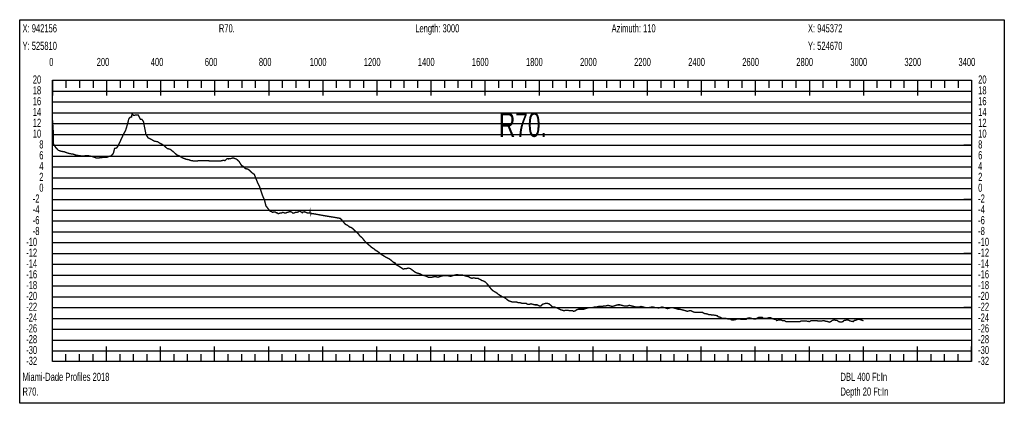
# Model space of a CAD drawing. Header units: inches. Extents: x 471865 to 538526, y 1054316 to 1102451.
# Tile 103 of 114: x 520343 to 523985, y 1094574 to 1095992. Entities that reach past the tile are written whole.
import ezdxf

# ---------------------------------------------------------------- set-up
doc = ezdxf.new("R2010")
doc.units = ezdxf.units.IN
doc.header["$MEASUREMENT"] = 0
for name, color, linetype in [('LABELS', 7, 'Continuous'), ('X_Gr1', 7, 'Continuous'), ('XSECTION', 7, 'Continuous')]:
    doc.layers.add(name, color=color, linetype=linetype)
doc.styles.get("Standard").update_dxf_attribs({"font": 'arial.ttf'})

msp = doc.modelspace()

# ---------------------------------------------------------------- linework, layer by layer
at = {"layer": 'X_Gr1', "color": 6, "linetype": 'Continuous', "lineweight": 18, "true_color": 0xff00ff, "transparency": 33554687, "const_width": 5}
msp.add_lwpolyline([(520464.3, 1095515), (520464.3, 1095515), (520467.4, 1095559.4), (520467.7, 1095533.7), (520475.9, 1095519.8), (520485.3, 1095509.9), (520495.3, 1095506), (520508.2, 1095503.9), (520517.6, 1095500.2), (520529.5, 1095496.8), (520540.2, 1095495.5), (520551.5, 1095491.6), (520562.7, 1095489.6), (520574.8, 1095488.3), (520586.7, 1095489.2), (520598.5, 1095489.2), (520611.7, 1095486.4), (520626.7, 1095481), (520639.3, 1095481.7), (520651.8, 1095483.4), (520664.2, 1095483.4), (520676.4, 1095487.8), (520681.1, 1095488.4), (520689.6, 1095498.7), (520693.9, 1095516.1), (520702.3, 1095518.7), (520708.7, 1095530.1), (520715.7, 1095544.9), (520726.1, 1095567.3), (520735.2, 1095584.6), (520741.7, 1095606.5), (520746.4, 1095625.5), (520751.7, 1095631.8), (520756.6, 1095632.7), (520758.4, 1095644.4), (520763.5, 1095638.8), (520774.4, 1095639.8), (520781.6, 1095640.1), (520789.1, 1095624.2), (520794.6, 1095624.1), (520800.5, 1095616.2), (520804.6, 1095595.4), (520809, 1095573.4), (520809.4, 1095569.5), (520817.8, 1095555.5), (520831, 1095549), (520840.5, 1095543.5), (520853.3, 1095541), (520859.7, 1095536.6), (520870.3, 1095531.3), (520877.9, 1095525.9), (520888.6, 1095516.1), (520899.6, 1095513.1), (520912.3, 1095503.2), (520923.2, 1095492.9), (520934.5, 1095488.1), (520946.7, 1095480.9), (520958.2, 1095476.6), (520969.4, 1095474.3), (520976.7, 1095471.5), (520990.7, 1095469.5), (521000.9, 1095470.5), (521014.5, 1095471.2), (521024.5, 1095471.1), (521044.2, 1095470.5), (521051.1, 1095469.7), (521060.8, 1095470.2), (521071.2, 1095470.5), (521079.4, 1095469.6), (521088.5, 1095470.5), (521095.5, 1095472.5), (521102.6, 1095471.5), (521109.5, 1095478.1), (521115.9, 1095477.9), (521123.1, 1095478.7), (521132.3, 1095481.4), (521144.7, 1095476.9), (521153.5, 1095469.3), (521164, 1095452.7), (521170.6, 1095449.5), (521177.5, 1095442), (521187.4, 1095439.5), (521194, 1095434.9), (521200.9, 1095427.3), (521210.5, 1095420.7), (521222.1, 1095391.7), (521230, 1095376.1), (521234.7, 1095361.2), (521241.8, 1095340.8), (521248.5, 1095325.3), (521253.9, 1095303.8), (521268.9, 1095284.5), (521275.2, 1095282.5), (521277.9, 1095280.4), (521283, 1095281.1), (521288.8, 1095280.9), (521292.4, 1095278.2), (521295.1, 1095278.5), (521298.5, 1095275.1), (521302.2, 1095275.9), (521307.4, 1095278.2), (521311.3, 1095277.7), (521316.5, 1095280.2), (521322.2, 1095277.9), (521326.5, 1095277.3), (521331.9, 1095280.2), (521335, 1095280.3), (521342.6, 1095283), (521349.3, 1095280.9), (521353.7, 1095276.6), (521359.2, 1095278.3), (521363.8, 1095280.2), (521372.9, 1095281), (521378, 1095285.4), (521388.4, 1095278.7), (521388.9, 1095280.3), (521395.8, 1095282.1), (521403, 1095279.6), (521406, 1095278.3), (521411.4, 1095278.1), (521411.8, 1095277.5), (521416.4, 1095277.2), (521416.9, 1095280.2), (521418, 1095270.5), (521421.3, 1095276.3), (521426.3, 1095275.4), (521431.2, 1095274.5), (521436.3, 1095273.7), (521441.3, 1095272.8), (521446.4, 1095271.9), (521451.4, 1095271), (521456.5, 1095270.1), (521461.5, 1095269.2), (521466.5, 1095268.3), (521471.4, 1095267.4), (521476.5, 1095266.6), (521481.7, 1095265.7), (521486.9, 1095264.9), (521492.1, 1095264.1), (521497.3, 1095263.2), (521502.5, 1095262.4), (521507.7, 1095261.5), (521512.9, 1095260.7), (521518.1, 1095259.7), (521523.4, 1095258.7), (521528.2, 1095258.2), (521537.6, 1095248.2), (521547.1, 1095236.2), (521555.6, 1095232.2), (521562.8, 1095226.2), (521568.9, 1095224.2), (521574.7, 1095220.2), (521581, 1095214.2), (521587.7, 1095208.2), (521594.5, 1095202.2), (521601.9, 1095192.2), (521609.7, 1095186.2), (521617.3, 1095176.2), (521624.6, 1095168.2), (521631.5, 1095162.2), (521638.4, 1095156.2), (521645.2, 1095150.2), (521651.9, 1095146.2), (521658.8, 1095140.2), (521666.2, 1095136.2), (521673.9, 1095130.2), (521681.3, 1095124.2), (521687.9, 1095120.2), (521694.3, 1095116.2), (521701.6, 1095112.2), (521709.8, 1095108.2), (521717.8, 1095102.2), (521724.5, 1095096.2), (521732.6, 1095092.2), (521736, 1095086.2), (521743.8, 1095082.2), (521753, 1095076.2), (521761.7, 1095070.2), (521768.4, 1095072.2), (521773.9, 1095072.2), (521780.2, 1095074.2), (521787.8, 1095072.2), (521796, 1095066.2), (521804, 1095060.2), (521811.4, 1095056.2), (521818.6, 1095054.2), (521825.4, 1095052.2), (521832, 1095048.2), (521839.1, 1095046.2), (521846.7, 1095044.2), (521854.3, 1095040.2), (521861.3, 1095040.2), (521868.1, 1095040.2), (521875.3, 1095042.2), (521882.8, 1095042.2), (521890, 1095040.2), (521896.2, 1095042.2), (521902.4, 1095044.2), (521910, 1095046.2), (521918.3, 1095046.2), (521926.4, 1095046.2), (521933.3, 1095044.2), (521939.3, 1095044.2), (521945.5, 1095046.2), (521952.5, 1095048.2), (521960.4, 1095050.2), (521967.9, 1095048.2), (521974.6, 1095048.2), (521981.1, 1095048.2), (521988.1, 1095046.2), (521995.8, 1095044.2), (522003.4, 1095042.2), (522010.2, 1095038.2), (522016.4, 1095036.2), (522022.8, 1095038.2), (522030.3, 1095036.2), (522038.3, 1095036.2), (522045.8, 1095032.2), (522052.6, 1095028.2), (522059.1, 1095026.2), (522066, 1095022.2), (522073.5, 1095014.2), (522080.7, 1095004.2), (522087.5, 1094996.2), (522094, 1094990.2), (522100.7, 1094986.2), (522107.6, 1094982.2), (522114.6, 1094976.2), (522121.3, 1094972.2), (522127.8, 1094968.2), (522134.1, 1094966.2), (522140.5, 1094962.2), (522147.1, 1094956.2), (522154.1, 1094952.2), (522160.8, 1094950.2), (522167.3, 1094948.2), (522174, 1094948.2), (522181.1, 1094948.2), (522187.6, 1094946.2), (522193.6, 1094946.2), (522200, 1094944.2), (522207.5, 1094944.2), (522215.3, 1094944.2), (522222.2, 1094940.2), (522228.3, 1094940.2), (522234.2, 1094942.2), (522240.7, 1094940.2), (522248.3, 1094938.2), (522257, 1094938.2), (522265.1, 1094934.2), (522271.5, 1094934.2), (522276.8, 1094940.2), (522283.3, 1094942.2), (522291.6, 1094944.2), (522300.3, 1094942.2), (522307.8, 1094936.2), (522314, 1094930.2), (522320.1, 1094930.2), (522327.3, 1094928.2), (522335.4, 1094924.2), (522343.2, 1094920.2), (522350.2, 1094918.2), (522356.5, 1094916.2), (522362.9, 1094918.2), (522369.9, 1094918.2), (522377.6, 1094916.2), (522388.8, 1094916.2), (522392, 1094914.2), (522398, 1094916.2), (522403.9, 1094920.2), (522410.2, 1094922.2), (522417, 1094922.2), (522423.8, 1094922.2), (522430.2, 1094922.2), (522436.2, 1094924.2), (522442.6, 1094926.2), (522449.6, 1094928.2), (522456.6, 1094928.2), (522463.1, 1094928.2), (522469.3, 1094930.2), (522476.2, 1094930.2), (522484, 1094932.2), (522491.7, 1094932.2), (522498.3, 1094932.2), (522504.2, 1094934.2), (522510.8, 1094934.2), (522518.9, 1094936.2), (522527.6, 1094934.2), (522535.5, 1094932.2), (522541.8, 1094934.2), (522547.9, 1094936.2), (522555.1, 1094938.2), (522563.3, 1094938.2), (522571.2, 1094936.2), (522578.4, 1094934.2), (522585, 1094934.2), (522591.3, 1094934.2), (522598.2, 1094936.2), (522606.1, 1094934.2), (522614.1, 1094932.2), (522621.6, 1094930.2), (522628.2, 1094930.2), (522634.4, 1094930.2), (522641.4, 1094932.2), (522649.6, 1094930.2), (522657.8, 1094928.2), (522665.2, 1094928.2), (522671.5, 1094928.2), (522681.6, 1094930.2), (522685.5, 1094930.2), (522693.1, 1094928.2), (522700, 1094928.2), (522706.2, 1094926.2), (522712.5, 1094928.2), (522719.3, 1094930.2), (522726.4, 1094928.2), (522733, 1094926.2), (522738.9, 1094924.2), (522747.4, 1094926.2), (522750.5, 1094928.2), (522757.1, 1094928.2), (522764.2, 1094926.2), (522770.9, 1094924.2), (522776.9, 1094922.2), (522783.7, 1094922.2), (522791.6, 1094920.2), (522799.6, 1094918.2), (522806.7, 1094916.2), (522813, 1094914.2), (522819.6, 1094916.2), (522826.9, 1094916.2), (522834.5, 1094912.2), (522841.9, 1094910.2), (522852.3, 1094910.2), (522855.7, 1094910.2), (522862.2, 1094910.2), (522868.7, 1094910.2), (522875.9, 1094906.2), (522887.7, 1094904.2), (522891.3, 1094902.2), (522898.1, 1094902.2), (522904.7, 1094900.2), (522911.6, 1094900.2), (522922.8, 1094898.2), (522926.8, 1094894.2), (522934.5, 1094892.2), (522941.1, 1094888.2), (522947.3, 1094888.2), (522954, 1094888.2), (522961.8, 1094886.2), (522970, 1094886.2), (522977.6, 1094882.2), (522984.1, 1094882.2), (522992.8, 1094884.2), (522996.7, 1094886.2), (523005.1, 1094886.2), (523013.9, 1094884.2), (523021.3, 1094884.2), (523029.9, 1094884.2), (523033.3, 1094888.2), (523041.1, 1094890.2), (523049.8, 1094888.2), (523057.8, 1094886.2), (523067, 1094886.2), (523070.1, 1094888.2), (523077.2, 1094892.2), (523089.8, 1094892.2), (523093.7, 1094888.2), (523103.4, 1094888.2), (523106.5, 1094888.2), (523113.3, 1094890.2), (523121, 1094890.2), (523128.9, 1094886.2), (523139.9, 1094884.2), (523143.2, 1094880.2), (523149.7, 1094882.2), (523160.1, 1094882.2), (523163.8, 1094880.2), (523171, 1094880.2), (523177.8, 1094876.2), (523184.5, 1094876.2), (523195.1, 1094876.2), (523198.7, 1094876.2), (523205.5, 1094876.2), (523212, 1094876.2), (523218.9, 1094876.2), (523229.8, 1094876.2), (523233, 1094878.2), (523239.1, 1094878.2), (523245.7, 1094878.2), (523253.3, 1094878.2), (523264.2, 1094876.2), (523267.4, 1094878.2), (523273.5, 1094880.2), (523280.3, 1094880.2), (523287.6, 1094880.2), (523298.6, 1094878.2), (523301.8, 1094878.2), (523307.9, 1094878.2), (523317.9, 1094880.2), (523321.8, 1094878.2), (523333.9, 1094876.2), (523337.2, 1094874.2), (523343.1, 1094876.2), (523348.5, 1094880.2), (523355, 1094882.2), (523367.8, 1094880.2), (523372.3, 1094876.2), (523380.1, 1094874.2), (523388.8, 1094876.2), (523391.8, 1094880.2), (523403, 1094882.2), (523407.6, 1094882.2), (523416.2, 1094878.2), (523426.9, 1094876.2), (523429.8, 1094880.2), (523438.6, 1094882.2), (523442.2, 1094884.2), (523450, 1094884.2), (523462.5, 1094880.2), (523464.1, 1094879.4)], dxfattribs=at)
at = {"layer": 'XSECTION', "color": 18, "linetype": 'Continuous', "true_color": 0x000000}
for points in [[(520342.9, 1095992.2), (523985.3, 1095992.2), (523985.3, 1094574.2), (520342.9, 1094574.2), (520342.9, 1095992.2)], [(520464.1, 1095768.2), (523864.1, 1095768.2), (523864.1, 1094728.2), (520464.1, 1094728.2), (520464.1, 1095768.2)], [(520464.1, 1095768.2), (520464.1, 1095711.8)], [(520464.1, 1095768.2), (520464.1, 1095711.8)], [(520464.1, 1095768.2), (520464.1, 1095740.2)], [(520464.1, 1095768.2), (520464.1, 1095740.2)], [(520514.1, 1095768.2), (520514.1, 1095740.2)], [(520564.1, 1095768.2), (520564.1, 1095740.2)], [(520614.1, 1095768.2), (520614.1, 1095740.2)], [(520664.1, 1095768.2), (520664.1, 1095711.8)], [(520664.1, 1095768.2), (520664.1, 1095740.2)], [(520714.1, 1095768.2), (520714.1, 1095740.2)], [(520764.1, 1095768.2), (520764.1, 1095740.2)], [(520814.1, 1095768.2), (520814.1, 1095740.2)], [(520864.1, 1095768.2), (520864.1, 1095711.8)], [(520864.1, 1095768.2), (520864.1, 1095740.2)], [(520914.1, 1095768.2), (520914.1, 1095740.2)], [(520964.1, 1095768.2), (520964.1, 1095740.2)], [(521014.1, 1095768.2), (521014.1, 1095740.2)], [(521064.1, 1095768.2), (521064.1, 1095711.8)], [(521064.1, 1095768.2), (521064.1, 1095740.2)], [(521114.1, 1095768.2), (521114.1, 1095740.2)], [(521164.1, 1095768.2), (521164.1, 1095740.2)], [(521214.1, 1095768.2), (521214.1, 1095740.2)], [(521264.1, 1095768.2), (521264.1, 1095711.8)], [(521264.1, 1095768.2), (521264.1, 1095740.2)], [(521314.1, 1095768.2), (521314.1, 1095740.2)], [(521364.1, 1095768.2), (521364.1, 1095740.2)], [(521414.1, 1095768.2), (521414.1, 1095740.2)], [(521464.1, 1095768.2), (521464.1, 1095711.8)], [(521464.1, 1095768.2), (521464.1, 1095740.2)], [(521514.1, 1095768.2), (521514.1, 1095740.2)], [(521564.1, 1095768.2), (521564.1, 1095740.2)], [(521614.1, 1095768.2), (521614.1, 1095740.2)], [(521664.1, 1095768.2), (521664.1, 1095711.8)], [(521664.1, 1095768.2), (521664.1, 1095740.2)], [(521714.1, 1095768.2), (521714.1, 1095740.2)], [(521764.1, 1095768.2), (521764.1, 1095740.2)], [(521814.1, 1095768.2), (521814.1, 1095740.2)], [(521864.1, 1095768.2), (521864.1, 1095711.8)], [(521864.1, 1095768.2), (521864.1, 1095740.2)], [(521914.1, 1095768.2), (521914.1, 1095740.2)], [(521964.1, 1095768.2), (521964.1, 1095740.2)], [(522014.1, 1095768.2), (522014.1, 1095740.2)], [(522064.1, 1095768.2), (522064.1, 1095711.8)], [(522064.1, 1095768.2), (522064.1, 1095740.2)], [(522114.1, 1095768.2), (522114.1, 1095740.2)], [(522164.1, 1095768.2), (522164.1, 1095740.2)], [(522214.1, 1095768.2), (522214.1, 1095740.2)], [(522264.1, 1095768.2), (522264.1, 1095711.8)], [(522264.1, 1095768.2), (522264.1, 1095740.2)], [(522314.1, 1095768.2), (522314.1, 1095740.2)], [(522364.1, 1095768.2), (522364.1, 1095740.2)], [(522414.1, 1095768.2), (522414.1, 1095740.2)], [(522464.1, 1095768.2), (522464.1, 1095711.8)], [(522464.1, 1095768.2), (522464.1, 1095740.2)], [(522514.1, 1095768.2), (522514.1, 1095740.2)], [(522564.1, 1095768.2), (522564.1, 1095740.2)], [(522614.1, 1095768.2), (522614.1, 1095740.2)], [(522664.1, 1095768.2), (522664.1, 1095711.8)], [(522664.1, 1095768.2), (522664.1, 1095740.2)], [(522714.1, 1095768.2), (522714.1, 1095740.2)], [(522764.1, 1095768.2), (522764.1, 1095740.2)], [(522814.1, 1095768.2), (522814.1, 1095740.2)], [(522864.1, 1095768.2), (522864.1, 1095711.8)], [(522864.1, 1095768.2), (522864.1, 1095740.2)], [(522914.1, 1095768.2), (522914.1, 1095740.2)], [(522964.1, 1095768.2), (522964.1, 1095740.2)], [(523014.1, 1095768.2), (523014.1, 1095740.2)], [(523064.1, 1095768.2), (523064.1, 1095711.8)], [(523064.1, 1095768.2), (523064.1, 1095740.2)], [(523114.1, 1095768.2), (523114.1, 1095740.2)], [(523164.1, 1095768.2), (523164.1, 1095740.2)], [(523214.1, 1095768.2), (523214.1, 1095740.2)], [(523264.1, 1095768.2), (523264.1, 1095711.8)], [(523264.1, 1095768.2), (523264.1, 1095740.2)], [(523314.1, 1095768.2), (523314.1, 1095740.2)], [(523364.1, 1095768.2), (523364.1, 1095740.2)], [(523414.1, 1095768.2), (523414.1, 1095740.2)], [(523464.1, 1095768.2), (523464.1, 1095711.8)], [(523464.1, 1095768.2), (523464.1, 1095740.2)], [(523514.1, 1095768.2), (523514.1, 1095740.2)], [(523564.1, 1095768.2), (523564.1, 1095740.2)], [(523614.1, 1095768.2), (523614.1, 1095740.2)], [(523664.1, 1095768.2), (523664.1, 1095711.8)], [(523664.1, 1095768.2), (523664.1, 1095740.2)], [(523714.1, 1095768.2), (523714.1, 1095740.2)], [(523764.1, 1095768.2), (523764.1, 1095740.2)], [(523814.1, 1095768.2), (523814.1, 1095740.2)], [(523864.1, 1095768.2), (523864.1, 1095711.8)], [(523864.1, 1095768.2), (523864.1, 1095740.2)], [(520464.1, 1095528.2), (520492.1, 1095528.2)], [(523864.1, 1095528.2), (523836.1, 1095528.2)], [(520464.1, 1095328.2), (520492.1, 1095328.2)], [(523864.1, 1095328.2), (523836.1, 1095328.2)], [(520464.1, 1095128.2), (520492.1, 1095128.2)], [(523864.1, 1095128.2), (523836.1, 1095128.2)], [(520464.1, 1094928.2), (520492.1, 1094928.2)], [(523864.1, 1094928.2), (523836.1, 1094928.2)], [(520464.1, 1094728.2), (520464.1, 1094784.6)], [(520464.1, 1094728.2), (520464.1, 1094784.6)], [(520664.1, 1094728.2), (520664.1, 1094784.6)], [(520864.1, 1094728.2), (520864.1, 1094784.6)], [(521064.1, 1094728.2), (521064.1, 1094784.6)], [(521264.1, 1094728.2), (521264.1, 1094784.6)], [(521464.1, 1094728.2), (521464.1, 1094784.6)], [(521664.1, 1094728.2), (521664.1, 1094784.6)], [(521864.1, 1094728.2), (521864.1, 1094784.6)], [(522064.1, 1094728.2), (522064.1, 1094784.6)], [(522264.1, 1094728.2), (522264.1, 1094784.6)], [(522464.1, 1094728.2), (522464.1, 1094784.6)], [(522664.1, 1094728.2), (522664.1, 1094784.6)], [(522864.1, 1094728.2), (522864.1, 1094784.6)], [(523064.1, 1094728.2), (523064.1, 1094784.6)], [(523264.1, 1094728.2), (523264.1, 1094784.6)], [(523464.1, 1094728.2), (523464.1, 1094784.6)], [(523664.1, 1094728.2), (523664.1, 1094784.6)], [(523864.1, 1094728.2), (523864.1, 1094784.6)], [(520464.1, 1094728.2), (520464.1, 1094756.2)], [(520464.1, 1094728.2), (520464.1, 1094756.2)], [(520514.1, 1094728.2), (520514.1, 1094756.2)], [(520564.1, 1094728.2), (520564.1, 1094756.2)], [(520614.1, 1094728.2), (520614.1, 1094756.2)], [(520664.1, 1094728.2), (520664.1, 1094756.2)], [(520714.1, 1094728.2), (520714.1, 1094756.2)], [(520764.1, 1094728.2), (520764.1, 1094756.2)], [(520814.1, 1094728.2), (520814.1, 1094756.2)], [(520864.1, 1094728.2), (520864.1, 1094756.2)], [(520914.1, 1094728.2), (520914.1, 1094756.2)], [(520964.1, 1094728.2), (520964.1, 1094756.2)], [(521014.1, 1094728.2), (521014.1, 1094756.2)], [(521064.1, 1094728.2), (521064.1, 1094756.2)], [(521114.1, 1094728.2), (521114.1, 1094756.2)], [(521164.1, 1094728.2), (521164.1, 1094756.2)], [(521214.1, 1094728.2), (521214.1, 1094756.2)], [(521264.1, 1094728.2), (521264.1, 1094756.2)], [(521314.1, 1094728.2), (521314.1, 1094756.2)], [(521364.1, 1094728.2), (521364.1, 1094756.2)], [(521414.1, 1094728.2), (521414.1, 1094756.2)], [(521464.1, 1094728.2), (521464.1, 1094756.2)], [(521514.1, 1094728.2), (521514.1, 1094756.2)], [(521564.1, 1094728.2), (521564.1, 1094756.2)], [(521614.1, 1094728.2), (521614.1, 1094756.2)], [(521664.1, 1094728.2), (521664.1, 1094756.2)], [(521714.1, 1094728.2), (521714.1, 1094756.2)], [(521764.1, 1094728.2), (521764.1, 1094756.2)], [(521814.1, 1094728.2), (521814.1, 1094756.2)], [(521864.1, 1094728.2), (521864.1, 1094756.2)], [(521914.1, 1094728.2), (521914.1, 1094756.2)], [(521964.1, 1094728.2), (521964.1, 1094756.2)], [(522014.1, 1094728.2), (522014.1, 1094756.2)], [(522064.1, 1094728.2), (522064.1, 1094756.2)], [(522114.1, 1094728.2), (522114.1, 1094756.2)], [(522164.1, 1094728.2), (522164.1, 1094756.2)], [(522214.1, 1094728.2), (522214.1, 1094756.2)], [(522264.1, 1094728.2), (522264.1, 1094756.2)], [(522314.1, 1094728.2), (522314.1, 1094756.2)], [(522364.1, 1094728.2), (522364.1, 1094756.2)], [(522414.1, 1094728.2), (522414.1, 1094756.2)], [(522464.1, 1094728.2), (522464.1, 1094756.2)], [(522514.1, 1094728.2), (522514.1, 1094756.2)], [(522564.1, 1094728.2), (522564.1, 1094756.2)], [(522614.1, 1094728.2), (522614.1, 1094756.2)], [(522664.1, 1094728.2), (522664.1, 1094756.2)], [(522714.1, 1094728.2), (522714.1, 1094756.2)], [(522764.1, 1094728.2), (522764.1, 1094756.2)], [(522814.1, 1094728.2), (522814.1, 1094756.2)], [(522864.1, 1094728.2), (522864.1, 1094756.2)], [(522914.1, 1094728.2), (522914.1, 1094756.2)], [(522964.1, 1094728.2), (522964.1, 1094756.2)], [(523014.1, 1094728.2), (523014.1, 1094756.2)], [(523064.1, 1094728.2), (523064.1, 1094756.2)], [(523114.1, 1094728.2), (523114.1, 1094756.2)], [(523164.1, 1094728.2), (523164.1, 1094756.2)], [(523214.1, 1094728.2), (523214.1, 1094756.2)], [(523264.1, 1094728.2), (523264.1, 1094756.2)], [(523314.1, 1094728.2), (523314.1, 1094756.2)], [(523364.1, 1094728.2), (523364.1, 1094756.2)], [(523414.1, 1094728.2), (523414.1, 1094756.2)], [(523464.1, 1094728.2), (523464.1, 1094756.2)], [(523514.1, 1094728.2), (523514.1, 1094756.2)], [(523564.1, 1094728.2), (523564.1, 1094756.2)], [(523614.1, 1094728.2), (523614.1, 1094756.2)], [(523664.1, 1094728.2), (523664.1, 1094756.2)], [(523714.1, 1094728.2), (523714.1, 1094756.2)], [(523764.1, 1094728.2), (523764.1, 1094756.2)], [(523814.1, 1094728.2), (523814.1, 1094756.2)], [(523864.1, 1094728.2), (523864.1, 1094756.2)]]:
    msp.add_lwpolyline(points, dxfattribs=at)
at = {"layer": 'XSECTION', "color": 18, "true_color": 0x000000}
for points in [[(520464.1, 1095728.2), (523864.1, 1095728.2)], [(520464.1, 1095688.2), (523864.1, 1095688.2)], [(520464.1, 1095648.2), (523864.1, 1095648.2)], [(520464.1, 1095608.2), (523864.1, 1095608.2)], [(520464.1, 1095568.2), (523864.1, 1095568.2)], [(520464.1, 1095528.2), (523864.1, 1095528.2)], [(520464.1, 1095488.2), (523864.1, 1095488.2)], [(520464.1, 1095448.2), (523864.1, 1095448.2)], [(520464.1, 1095408.2), (523864.1, 1095408.2)], [(520464.1, 1095368.2), (523864.1, 1095368.2)], [(520464.1, 1095328.2), (523864.1, 1095328.2)], [(520464.1, 1095288.2), (523864.1, 1095288.2)], [(520464.1, 1095248.2), (523864.1, 1095248.2)], [(520464.1, 1095208.2), (523864.1, 1095208.2)], [(520464.1, 1095168.2), (523864.1, 1095168.2)], [(520464.1, 1095128.2), (523864.1, 1095128.2)], [(520464.1, 1095088.2), (523864.1, 1095088.2)], [(520464.1, 1095048.2), (523864.1, 1095048.2)], [(520464.1, 1095008.2), (523864.1, 1095008.2)], [(520464.1, 1094968.2), (523864.1, 1094968.2)], [(520464.1, 1094928.2), (523864.1, 1094928.2)], [(520464.1, 1094888.2), (523864.1, 1094888.2)], [(520464.1, 1094848.2), (523864.1, 1094848.2)], [(520464.1, 1094808.2), (523864.1, 1094808.2)], [(520464.1, 1094768.2), (523864.1, 1094768.2)]]:
    msp.add_lwpolyline(points, dxfattribs=at)

# ---------------------------------------------------------------- texts
at = {"layer": 'LABELS', "color": 18, "true_color": 0x000000, "width": 0.666667}
for s, height, p in [('X: 942156', 30, (520353.3, 1095945.4)), ('R70.', 30, (521079.7, 1095945.4)), ('Length: 3000', 30, (521806.1, 1095945.4)), ('Azimuth: 110', 30, (522532.5, 1095945.4)), ('X: 945372', 30, (523258.9, 1095945.4)), ('Y: 525810', 30, (520353.3, 1095880.6)), ('Y: 524670', 30, (523258.9, 1095880.6)), ('0', 30, (520452.1, 1095821)), ('0', 30, (520452.1, 1095821)), ('200', 30, (520627.7, 1095821)), ('400', 30, (520827.7, 1095821)), ('600', 30, (521027.7, 1095821)), ('800', 30, (521227.7, 1095821)), ('1000', 30, (521415.7, 1095821)), ('1200', 30, (521615.7, 1095821)), ('1400', 30, (521815.7, 1095821)), ('1600', 30, (522015.7, 1095821)), ('1800', 30, (522215.7, 1095821)), ('2000', 30, (522415.7, 1095821)), ('2200', 30, (522615.7, 1095821)), ('2400', 30, (522815.7, 1095821)), ('2600', 30, (523015.7, 1095821)), ('2800', 30, (523215.7, 1095821)), ('3000', 30, (523415.7, 1095821)), ('3200', 30, (523615.7, 1095821)), ('3400', 30, (523815.7, 1095821)), ('20', 30, (520391.3, 1095756.2)), ('20', 30, (523888.5, 1095756.2)), ('18', 30, (520391.3, 1095716.2)), ('18', 30, (523888.5, 1095716.2)), ('16', 30, (520391.3, 1095676.2)), ('16', 30, (523888.5, 1095676.2)), ('14', 30, (520391.3, 1095636.2)), ('R70.', 90, (522115.7, 1095559)), ('14', 30, (523888.5, 1095636.2)), ('12', 30, (520391.3, 1095596.2)), ('12', 30, (523888.5, 1095596.2)), ('10', 30, (520391.3, 1095556.2)), ('10', 30, (523888.5, 1095556.2)), ('8', 30, (520415.3, 1095516.2)), ('8', 30, (523888.5, 1095516.2)), ('6', 30, (520415.3, 1095476.2)), ('6', 30, (523888.5, 1095476.2)), ('4', 30, (520415.3, 1095436.2)), ('4', 30, (523888.5, 1095436.2)), ('2', 30, (520415.3, 1095396.2)), ('2', 30, (523888.5, 1095396.2)), ('0', 30, (520415.3, 1095356.2)), ('0', 30, (523888.5, 1095356.2)), ('-2', 30, (520391.3, 1095316.2)), ('-2', 30, (523888.5, 1095316.2)), ('-4', 30, (520391.3, 1095276.2)), ('-4', 30, (523888.5, 1095276.2)), ('-6', 30, (520391.3, 1095236.2)), ('-6', 30, (523888.5, 1095236.2)), ('-8', 30, (520391.3, 1095196.2)), ('-8', 30, (523888.5, 1095196.2)), ('-10', 30, (520366.9, 1095156.2)), ('-10', 30, (523888.5, 1095156.2)), ('-12', 30, (520366.9, 1095116.2)), ('-12', 30, (523888.5, 1095116.2)), ('-14', 30, (520366.9, 1095076.2)), ('-14', 30, (523888.5, 1095076.2)), ('-16', 30, (520366.9, 1095036.2)), ('-16', 30, (523888.5, 1095036.2)), ('-18', 30, (520366.9, 1094996.2)), ('-18', 30, (523888.5, 1094996.2)), ('-20', 30, (520366.9, 1094956.2)), ('-20', 30, (523888.5, 1094956.2)), ('-22', 30, (520366.9, 1094916.2)), ('-22', 30, (523888.5, 1094916.2)), ('-24', 30, (520366.9, 1094876.2)), ('-24', 30, (523888.5, 1094876.2)), ('-26', 30, (520366.9, 1094836.2)), ('-26', 30, (523888.5, 1094836.2)), ('-28', 30, (520366.9, 1094796.2)), ('-28', 30, (523888.5, 1094796.2)), ('-30', 30, (520366.9, 1094756.2)), ('-30', 30, (523888.5, 1094756.2)), ('-32', 30, (520366.9, 1094716.2)), ('-32', 30, (523888.5, 1094716.2)), ('Miami-Dade Profiles 2018', 30, (520353.3, 1094657)), ('DBL 400 Ft:In', 30, (523379.3, 1094657)), ('R70.', 30, (520353.3, 1094602.6)), ('Depth 20 Ft:In', 30, (523379.3, 1094602.6))]:
    msp.add_text(s, height=height, dxfattribs=at).set_placement(p)

doc.saveas('drawing.dxf')
